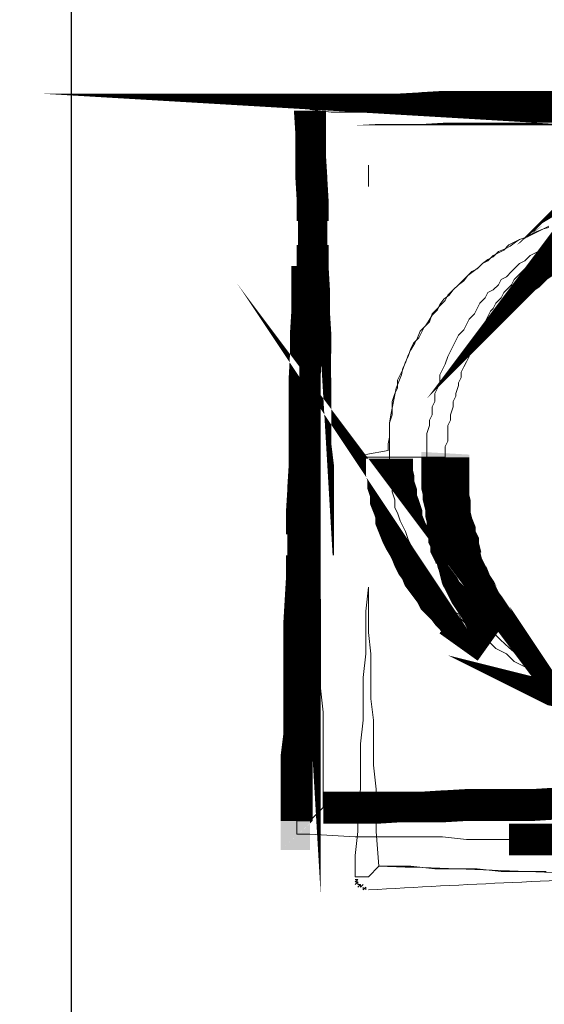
# Model space of a CAD drawing. Header units: millimetres. Extents: x 884 to 1304, y -359 to 61.
# Tile 4 of 10: x 1189 to 1198, y -322 to -306. Entities that reach past the tile are written whole.
import ezdxf

# ---------------------------------------------------------------- set-up
doc = ezdxf.new("R2010")
doc.units = ezdxf.units.MM
doc.header["$XCLIPFRAME"] = 2
doc.layers.add('PDF_A-TABELKA', color=7, linetype='Continuous')
doc.layers.add('SQ_TAB TEKST', color=8, linetype='Continuous', lineweight=0)
picture_1 = doc.add_image_def('image1.png', size_in_pixel=(6490, 4735))

# ---------------------------------------------------------------- blocks, each defined once
blk = doc.blocks.new('tabelka')
at = {"layer": 'PDF_A-TABELKA', "lineweight": 25}
for points in [[(26628.50208058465, -28113.82220847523), (26628.50208058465, -27397.28164136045), (25541.97586470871, -27397.28164136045), (25541.97586470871, -28113.82220847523)], [(25541.97586470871, -27397.28164136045), (25541.97586470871, -28019.86922507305)], [(25599.09415145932, -27705.03838041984), (25599.09415145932, -27705.03838041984)]]:
    blk.add_lwpolyline(points, dxfattribs=at)
at = {"layer": 'PDF_A-TABELKA', "lineweight": 0}
for points, format in [([(25580.33889312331, -27648.98573334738, 5.115070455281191, 5.115070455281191, 0), (25580.33889312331, -27652.60890825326, 4.688814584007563, 4.688814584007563, 0), (25580.55202105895, -27656.0189552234, 5.115070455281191, 5.115070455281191, 0), (25580.55202105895, -27659.64213012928, 5.115070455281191, 5.115070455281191, 0), (25580.76514899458, -27663.26530503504, 5.115070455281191, 5.115070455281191, 0), (25580.76514899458, -27666.67535200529, 4.688814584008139, 4.688814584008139, 0), (25580.76514899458, -27670.5116548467, 5.115070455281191, 5.115070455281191, 0), (25580.76514899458, -27673.92170181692, 5.115070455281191, 5.115070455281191, 0), (25580.97827693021, -27677.54487672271, 5.115070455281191, 5.115070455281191, 0), (25580.97827693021, -27681.16805162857, 5.115070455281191, 5.115070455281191, 0), (25581.19140486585, -27684.57809859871, 5.115070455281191, 5.115070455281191, 0), (25581.19140486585, -27687.98814556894, 5.075571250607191, 5.075571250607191, 0), (25581.19140486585, -27691.82444841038, 5.115070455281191, 5.115070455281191, 0), (25581.19140486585, -27695.23449538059, 5.115070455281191, 5.115070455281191, 0), (25581.19140486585, -27699.07079822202, 5.115070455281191, 5.115070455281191, 0), (25581.19140486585, -27702.48084519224, 5.115070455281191, 5.115070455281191, 0), (25581.61766073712, -27705.8908921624, 5.115070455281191, 5.115070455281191, 0), (25581.61766073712, -27709.72719500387, 5.115070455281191, 5.115070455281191, 0), (25581.61766073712, -27713.13724197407, 5.115070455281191, 5.115070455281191, 0), (25581.61766073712, -27716.97354481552, 5.115070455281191, 5.115070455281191, 0), (25581.61766073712, -27720.38359178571, 4.688814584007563, 4.688814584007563, 0), (25581.61766073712, -27723.79363875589, 5.115070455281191, 5.115070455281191, 0), (25581.83078867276, -27727.41681366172, 5.115070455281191, 5.115070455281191, 0), (25582.04391660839, -27731.03998856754, 0, 0, 0), (25582.04391660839, -27734.45003553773, 0, 0, 0), (25582.04391660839, -27738.28633837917, 0, 0, 0), (25582.04391660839, -27741.69638534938, 0, 0, 0), (25582.25704454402, -27745.31956025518, 0, 0, 0), (25582.25704454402, -27748.94273516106, 0, 0, 0), (25582.47017247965, -27752.35278213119, 0, 0, 0), (25582.47017247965, -27755.97595703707, 0, 0, 0), (25582.47017247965, -27760.87789955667, 5.115070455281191, 5.115070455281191, 0), (25587.58524293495, -27760.87789955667, 5.115070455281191, 5.115070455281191, 0), (25590.99528990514, -27760.87789955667, 5.115070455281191, 5.115070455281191, 0), (25594.8315927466, -27760.87789955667, 4.688814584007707, 4.688814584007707, 0), (25598.24163971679, -27760.66477162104, 5.115070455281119, 5.115070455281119, 0), (25601.86481462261, -27760.66477162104, 5.115070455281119, 5.115070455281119, 0), (25605.48798952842, -27760.4516436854, 5.115070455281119, 5.115070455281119, 0), (25608.89803649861, -27760.4516436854, 5.115070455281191, 5.115070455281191, 0), (25612.30808346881, -27760.4516436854, 5.115070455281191, 5.115070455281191, 0), (25616.14438631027, -27760.4516436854, 5.115070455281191, 5.115070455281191, 0), (25619.55443328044, -27760.23851574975, 5.115070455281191, 5.115070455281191, 0), (25623.39073612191, -27760.02538781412, 5.115070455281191, 5.115070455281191, 0)], "xyseb"), ([(25623.39073612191, -27649.62511715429, 4.688814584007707, 4.688814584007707, 0), (25619.55443328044, -27649.62511715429, 5.115070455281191, 5.115070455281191, 0), (25616.14438631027, -27649.62511715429, 5.115070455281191, 5.115070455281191, 0), (25612.30808346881, -27649.62511715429, 5.115070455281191, 5.115070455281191, 0), (25608.89803649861, -27649.62511715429, 0, 0, 0), (25605.48798952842, -27649.41198921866, 0, 0, 0), (25601.86481462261, -27649.41198921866, 0, 0, 0), (25598.24163971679, -27649.19886128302, 0, 0, 0), (25594.8315927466, -27649.19886128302, 0, 0, 0), (25590.99528990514, -27649.19886128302, 0, 0, 0), (25587.58524293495, -27649.19886128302, 0, 0, 0), (25583.96206802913, -27648.98573334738, 0, 0, 0), (25580.33889312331, -27648.77260541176, 5.115070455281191, 5.115070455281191, 0), (25583.96206802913, -27648.77260541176, 5.115070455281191, 5.115070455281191, 0), (25587.58524293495, -27648.77260541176, 5.115070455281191, 5.115070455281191, 0), (25590.99528990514, -27648.77260541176, 4.688814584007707, 4.688814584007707, 0), (25594.8315927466, -27648.55947747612, 5.115070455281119, 5.115070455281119, 0), (25598.24163971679, -27648.55947747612, 5.115070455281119, 5.115070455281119, 0), (25601.86481462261, -27648.34634954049, 5.115070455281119, 5.115070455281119, 0), (25605.48798952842, -27648.34634954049, 5.115070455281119, 5.115070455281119, 0), (25608.89803649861, -27648.34634954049, 5.115070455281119, 5.115070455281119, 0), (25612.30808346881, -27648.34634954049, 5.083785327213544, 5.083785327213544, 0), (25616.14438631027, -27648.34634954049, 5.115070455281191, 5.115070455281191, 0), (25619.55443328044, -27648.34634954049, 5.115070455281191, 5.115070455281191, 0), (25623.39073612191, -27647.92009366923, 5.115070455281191, 5.115070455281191, 0)], "xyseb"), ([(25578.20761376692, -27763.00917891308, 5.115070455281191, 5.115070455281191, 0), (25578.20761376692, -27759.59913194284, 5.115070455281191, 5.115070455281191, 0), (25578.20761376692, -27755.97595703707, 5.115070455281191, 5.115070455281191, 0), (25578.20761376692, -27752.35278213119, 5.075571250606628, 5.075571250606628, 0), (25578.63386963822, -27748.94273516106, 5.115070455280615, 5.115070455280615, 0), (25578.63386963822, -27745.31956025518, 5.115070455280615, 5.115070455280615, 0), (25578.63386963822, -27741.69638534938, 5.115070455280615, 5.115070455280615, 0), (25578.63386963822, -27738.28633837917, 5.115070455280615, 5.115070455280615, 0), (25578.63386963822, -27734.45003553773, 5.115070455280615, 5.115070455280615, 0), (25578.63386963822, -27731.03998856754, 5.115070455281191, 5.115070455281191, 0), (25578.84699757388, -27727.41681366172, 5.115070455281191, 5.115070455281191, 0), (25579.06012550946, -27723.79363875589, 5.115070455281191, 5.115070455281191, 0), (25579.06012550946, -27720.38359178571, 4.688814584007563, 4.688814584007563, 0), (25579.06012550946, -27716.97354481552, 5.115070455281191, 5.115070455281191, 0), (25579.06012550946, -27713.13724197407, 5.115070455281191, 5.115070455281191, 0), (25579.27325344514, -27709.72719500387, 5.115070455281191, 5.115070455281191, 0), (25579.27325344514, -27705.8908921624, 4.688814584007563, 4.688814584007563, 0), (25579.48638138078, -27702.48084519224, 5.115070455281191, 5.115070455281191, 0), (25579.48638138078, -27699.07079822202, 5.115070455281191, 5.115070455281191, 0), (25579.48638138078, -27695.23449538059, 5.115070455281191, 5.115070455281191, 0), (25579.48638138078, -27691.82444841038, 5.115070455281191, 5.115070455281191, 0), (25579.69950931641, -27687.98814556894, 5.115070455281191, 5.115070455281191, 0), (25579.69950931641, -27684.57809859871, 5.115070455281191, 5.115070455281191, 0), (25579.912637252, -27681.16805162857, 5.115070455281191, 5.115070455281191, 0), (25579.912637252, -27677.54487672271, 5.115070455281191, 5.115070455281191, 0), (25579.912637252, -27673.92170181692, 0, 0, 0), (25579.912637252, -27670.5116548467, 0, 0, 0), (25579.912637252, -27666.67535200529, 0, 0, 0), (25579.912637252, -27663.26530503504, 0, 0, 0), (25580.33889312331, -27659.64213012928, 0, 0, 0), (25580.33889312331, -27656.0189552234, 0, 0, 0), (25580.33889312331, -27652.60890825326, 0, 0, 0), (25580.33889312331, -27649.19886128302, 0, 0, 0)], "xyseb"), ([(25621.89884057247, -27669.01975929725, 7.815724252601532, 7.815724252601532, 0), (25621.04632882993, -27669.44601516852, 7.625096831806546, 7.625096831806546, 0), (25619.98068915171, -27670.08539897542, 7.625096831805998, 7.625096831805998, 0), (25619.34130534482, -27670.72478278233, 7.243841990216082, 7.243841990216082, 0), (25618.48879360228, -27671.36416658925, 7.43446941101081, 7.43446941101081, 0), (25617.84940979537, -27671.79042246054, 7.246349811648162, 7.246349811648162, 0), (25617.21002598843, -27672.42980626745, 7.43446941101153, 7.43446941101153, 0), (25616.57064218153, -27672.85606213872, 7.246349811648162, 7.246349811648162, 0), (25615.71813043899, -27673.7085738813, 7.672605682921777, 7.672605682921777, 0), (25615.07874663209, -27674.13482975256, 7.246349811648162, 7.246349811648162, 0), (25614.43936282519, -27674.77421355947, 0, 0, 0), (25613.79997901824, -27675.626725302, 0, 0, 0), (25613.16059521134, -27676.26610910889, 0, 0, 0), (25612.52121140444, -27676.90549291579, 0, 0, 0), (25611.88182759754, -27677.54487672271, 0, 0, 0), (25611.45557172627, -27678.39738846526, 0, 0, 0), (25611.029315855, -27679.03677227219, 0, 0, 0), (25610.38993204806, -27679.88928401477, 0, 0, 0), (25609.96367617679, -27680.52866782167, 0, 0, 0), (25609.53742030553, -27681.3811795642, 0, 0, 0), (25608.89803649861, -27682.23369130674, 0, 0, 0), (25608.47178062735, -27682.65994717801, 0, 0, 0), (25608.04552475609, -27683.51245892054, 0, 0, 0), (25607.61926888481, -27684.36497066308, 0, 0, 0), (25607.1930130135, -27685.21748240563, 0, 0, 0), (25606.76675714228, -27685.85686621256, 0, 0, 0), (25606.34050127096, -27686.70937795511, 0, 0, 0), (25605.91424539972, -27687.56188969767, 0, 0, 0), (25605.70111746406, -27688.41440144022, 0, 0, 0), (25605.48798952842, -27689.26691318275, 0, 0, 0), (25605.06173365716, -27690.11942492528, 0, 0, 0), (25604.84860572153, -27690.75880873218, 0, 0, 0), (25604.42234985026, -27691.61132047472, 0, 0, 0), (25604.42234985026, -27692.46383221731, 0, 0, 0), (25603.99609397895, -27693.31634395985, 0, 0, 0), (25603.78296604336, -27694.16885570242, 0, 0, 0), (25603.56983810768, -27695.02136744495, 0, 0, 0), (25603.35671017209, -27695.66075125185, 0, 0, 0), (25603.14358223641, -27696.72639093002, 0, 0, 0), (25603.14358223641, -27697.57890267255, 0, 0, 0), (25602.93045430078, -27698.43141441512, 0, 0, 0), (25602.71732636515, -27699.28392615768, 0, 0, 0), (25602.5041984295, -27700.13643790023, 0, 0, 0), (25602.5041984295, -27701.20207757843, 0, 0, 0), (25602.29107049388, -27702.05458932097, 0, 0, 0), (25602.29107049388, -27702.9071010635, 0, 0, 0), (25598.45476765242, -27702.9071010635, 0, 0, 0)], "xyseb"), ([(25636.6046681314, -27744.68017644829, -0.4142135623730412), (25599.09415145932, -27705.03838041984), (25599.09415145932, -27704.1858686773), (25599.09415145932, -27702.9071010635), (25599.09415145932, -27702.05458932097), (25599.09415145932, -27700.77582170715), (25599.52040733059, -27699.49705409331), (25599.52040733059, -27698.64454235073), (25599.94666320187, -27697.79203060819), (25599.94666320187, -27696.51326299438), (25600.37291907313, -27695.66075125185), (25600.37291907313, -27694.38198363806), (25600.79917494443, -27693.52947189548), (25601.22543081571, -27692.67696015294), (25601.22543081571, -27691.39819253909), (25601.65168668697, -27690.54568079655), (25602.07794255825, -27689.69316905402), (25602.5041984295, -27688.41440144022), (25602.93045430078, -27687.56188969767), (25603.35671017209, -27686.70937795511), (25603.78296604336, -27685.85686621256), (25604.20922191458, -27685.00435447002), (25605.06173365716, -27684.15184272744), (25605.48798952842, -27683.2993309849), (25605.91424539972, -27682.44681924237), (25606.76675714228, -27681.59430749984), (25607.1930130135, -27680.74179575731), (25607.61926888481, -27679.88928401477), (25608.47178062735, -27679.03677227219), (25608.89803649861, -27678.18426052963), (25609.7505482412, -27677.75800465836), (25610.60305998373, -27676.90549291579), (25611.029315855, -27676.05298117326), (25611.88182759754, -27675.626725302), (25612.73433934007, -27674.77421355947), (25613.5868510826, -27673.92170181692), (25614.01310695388, -27673.49544594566), (25614.86561869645, -27673.06919007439), (25615.71813043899, -27672.21667833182), (25616.57064218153, -27671.79042246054), (25617.42315392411, -27671.36416658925), (25618.27566566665, -27670.5116548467)], "xyb"), ([(25602.07794255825, -27704.61212454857, 7.672605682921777, 7.672605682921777, 0), (25602.07794255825, -27705.67776422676, 7.672605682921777, 7.672605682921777, 0), (25602.07794255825, -27706.53027596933, 7.672605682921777, 7.672605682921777, 0), (25602.07794255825, -27707.59591564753, 7.672605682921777, 7.672605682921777, 0), (25602.07794255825, -27708.44842739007, 7.672605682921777, 7.672605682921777, 0), (25602.07794255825, -27709.3009391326, 7.672605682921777, 7.672605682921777, 0), (25602.07794255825, -27710.15345087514, 7.246349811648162, 7.246349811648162, 0), (25602.29107049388, -27711.00596261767, 7.672605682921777, 7.672605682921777, 0), (25602.29107049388, -27711.85847436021, 7.246349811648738, 7.246349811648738, 0), (25602.5041984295, -27712.71098610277, 7.246349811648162, 7.246349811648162, 0), (25602.5041984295, -27713.77662578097, 7.243841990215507, 7.243841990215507, 0), (25602.71732636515, -27714.62913752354, 7.246349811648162, 7.246349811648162, 0), (25602.71732636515, -27715.48164926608, 7.625096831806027, 7.625096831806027, 0), (25603.14358223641, -27716.54728894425, 7.625096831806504, 7.625096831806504, 0), (25603.14358223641, -27717.39980068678, 7.625096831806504, 7.625096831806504, 0), (25603.56983810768, -27718.25231242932, 7.815724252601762, 7.815724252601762, 0), (25603.56983810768, -27719.10482417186, 7.625096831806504, 7.625096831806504, 0), (25603.99609397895, -27719.95733591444, 7.535210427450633, 7.535210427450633, 0), (25604.20922191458, -27720.80984765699, 7.243841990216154, 7.243841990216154, 0), (25604.42234985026, -27721.66235939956, 7.053214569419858, 7.053214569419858, 0), (25604.84860572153, -27722.51487114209, 7.535210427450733, 7.535210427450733, 0), (25605.06173365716, -27723.36738288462, 7.625096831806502, 7.625096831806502, 0), (25605.48798952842, -27724.43302256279, 7.233802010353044, 7.233802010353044, 0), (25605.91424539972, -27725.07240636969, 7.625096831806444, 7.625096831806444, 0), (25606.34050127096, -27725.92491811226, 7.625096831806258, 7.625096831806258, 0), (25606.76675714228, -27726.77742985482, 7.434469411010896, 7.434469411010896, 0), (25607.1930130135, -27727.41681366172, 7.246349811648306, 7.246349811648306, 0), (25607.61926888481, -27728.26932540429, 7.243841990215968, 7.243841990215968, 0), (25608.25865269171, -27729.12183714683, 7.246349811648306, 7.246349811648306, 0), (25608.68490856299, -27729.76122095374, 7.672605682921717, 7.672605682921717, 0), (25609.11116443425, -27730.61373269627, 7.672605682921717, 7.672605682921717, 0), (25609.7505482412, -27731.4662444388, 7.672605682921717, 7.672605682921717, 0), (25610.17680411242, -27732.10562824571, 0, 0, 0), (25610.81618791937, -27732.95813998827, 0, 0, 0), (25611.45557172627, -27733.59752379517, 0, 0, 0), (25612.09495553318, -27734.45003553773, 0, 0, 0), (25612.73433934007, -27735.08941934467, 0, 0, 0), (25613.5868510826, -27735.51567521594, 0, 0, 0), (25614.01310695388, -27736.36818695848, 0, 0, 0), (25614.86561869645, -27737.00757076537, 0, 0, 0), (25615.50500250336, -27737.43382663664, 0, 0, 0), (25616.3575142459, -27738.28633837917, 0, 0, 0), (25616.9968980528, -27738.71259425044, 0, 0, 0), (25617.84940979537, -27739.35197805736, 0, 0, 0), (25618.7019215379, -27739.77823392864, 0, 0, 0), (25619.76756121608, -27740.20448979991, 0, 0, 0), (25620.40694502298, -27740.84387360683, 0, 0, 0), (25621.25945676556, -27741.27012947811, 0, 0, 0), (25622.11196850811, -27741.69638534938, 0, 0, 0)], "xyseb"), ([(25636.17841226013, -27771.96055220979, 0.006241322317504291), (25589.7165222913, -27774.09183156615, -0.006241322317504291), (25636.17841226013, -27771.96055220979, 0.001087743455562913), (25591.42154577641, -27770.25552872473), (25590.99528990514, -27764.71420239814), (25590.99528990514, -27761.30415542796), (25590.99528990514, -27757.89410845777), (25590.56903403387, -27754.0578056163), (25590.56903403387, -27750.64775864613), (25590.56903403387, -27746.81145580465), (25590.14277816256, -27743.40140883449), (25590.14277816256, -27739.99136186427), (25590.14277816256, -27736.15505902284), (25589.7165222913, -27732.74501205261), (25589.7165222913, -27729.33496508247), (25589.7165222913, -27725.49866224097), (25589.29026642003, -27729.33496508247), (25589.29026642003, -27732.74501205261), (25589.29026642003, -27736.15505902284), (25588.86401054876, -27739.99136186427), (25588.86401054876, -27743.40140883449), (25588.86401054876, -27746.81145580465), (25588.43775467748, -27750.64775864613), (25588.43775467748, -27754.0578056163), (25588.43775467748, -27757.89410845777), (25588.01149880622, -27761.30415542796), (25588.01149880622, -27764.71420239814), (25587.58524293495, -27768.55050523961), (25587.58524293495, -27771.96055220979), (25588.01149880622, -27771.96055220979), (25587.58524293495, -27771.96055220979), (25589.7165222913, -27771.96055220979), (25591.42154577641, -27770.25552872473), (25596.53661623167, -27770.25552872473), (25600.37291907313, -27770.681784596), (25603.78296604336, -27770.681784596), (25607.1930130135, -27770.681784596), (25611.029315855, -27771.10804046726), (25614.43936282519, -27771.10804046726), (25618.27566566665, -27771.10804046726)], "xyb"), ([(25622.11196850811, -27741.69638534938, 7.233802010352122, 7.233802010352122, 0), (25621.25945676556, -27741.27012947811, 7.243841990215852, 7.243841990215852, 0), (25620.1938170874, -27741.05700154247, 7.535210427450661, 7.535210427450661, 0), (25619.34130534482, -27740.6307456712, 0, 0, 0), (25618.48879360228, -27740.41761773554, 0, 0, 0), (25617.6362818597, -27739.77823392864, 0, 0, 0), (25616.78377011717, -27739.35197805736, 0, 0, 0), (25615.93125837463, -27738.92572218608, 0, 0, 0), (25615.07874663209, -27738.49946631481, 0, 0, 0), (25614.22623488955, -27738.07321044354, 0, 0, 0), (25613.37372314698, -27737.22069870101, 0, 0, 0), (25612.52121140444, -27736.79444282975, 0, 0, 0), (25611.66869966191, -27736.36818695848, 0, 0, 0), (25611.029315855, -27735.72880315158, 0, 0, 0), (25610.17680411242, -27735.30254728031, 0, 0, 0), (25609.11116443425, -27734.45003553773, 0, 0, 0), (25608.47178062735, -27734.02377966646, 0, 0, 0), (25607.61926888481, -27733.38439585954, 0, 0, 0), (25606.97988507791, -27732.74501205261, 0, 0, 0)], "xyseb"), ([(25623.39073612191, -27766.20609794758, 5.115070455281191, 5.115070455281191, 0), (25619.55443328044, -27765.99297001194, 5.115070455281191, 5.115070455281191, 0), (25616.14438631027, -27765.99297001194, 5.115070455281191, 5.115070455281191, 0), (25612.30808346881, -27765.99297001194, 0, 0, 0), (25608.89803649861, -27765.99297001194, 0, 0, 0), (25605.48798952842, -27765.99297001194, 0, 0, 0), (25601.86481462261, -27765.56671414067, 0, 0, 0), (25598.24163971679, -27765.56671414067, 0, 0, 0), (25594.8315927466, -27765.56671414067, 0, 0, 0), (25590.99528990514, -27765.56671414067, 0, 0, 0), (25587.58524293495, -27765.56671414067, 0, 0, 0), (25580.33889312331, -27765.35358620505, 0, 0, 0)], "xyseb")]:
    blk.add_lwpolyline(points, format=format, dxfattribs=at)
for points in [[(25619.55443328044, -27649.62511715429), (25616.14438631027, -27649.62511715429), (25612.30808346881, -27649.62511715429), (25608.89803649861, -27649.62511715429), (25605.48798952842, -27649.19886128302), (25601.65168668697, -27649.19886128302), (25598.24163971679, -27649.19886128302), (25594.8315927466, -27649.19886128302), (25590.99528990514, -27649.19886128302), (25587.58524293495, -27649.19886128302), (25583.7489400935, -27649.19886128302), (25580.33889312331, -27648.77260541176), (25583.7489400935, -27648.77260541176), (25587.58524293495, -27648.77260541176), (25590.99528990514, -27648.77260541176), (25594.8315927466, -27648.77260541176), (25598.24163971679, -27648.77260541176), (25601.65168668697, -27648.34634954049), (25605.48798952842, -27648.34634954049), (25608.89803649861, -27648.34634954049), (25612.30808346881, -27648.34634954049), (25616.14438631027, -27648.34634954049), (25619.55443328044, -27648.34634954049)], [(25589.7165222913, -27661.13402567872), (25589.7165222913, -27657.72397870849), (25589.7165222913, -27661.13402567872)], [(25589.7165222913, -27661.13402567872), (25589.7165222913, -27657.72397870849), (25589.7165222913, -27661.13402567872)], [(25589.29026642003, -27704.1858686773), (25592.91344132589, -27703.54648487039), (25592.91344132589, -27702.48084519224), (25593.12656926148, -27701.41520551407), (25593.12656926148, -27700.13643790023), (25593.12656926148, -27699.07079822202), (25593.33969719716, -27697.79203060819), (25593.55282513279, -27696.72639093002), (25593.76595306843, -27695.66075125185), (25593.97908100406, -27694.59511157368), (25594.19220893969, -27693.52947189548), (25594.61846481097, -27692.46383221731), (25595.04472068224, -27691.39819253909), (25595.25784861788, -27690.33255286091), (25595.68410448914, -27689.48004111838), (25596.11036036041, -27688.20127350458), (25596.53661623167, -27687.34876176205), (25597.17600003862, -27686.28312208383), (25597.60225590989, -27685.43061034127), (25598.02851178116, -27684.36497066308), (25598.88102352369, -27683.51245892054), (25599.30727939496, -27682.87307511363), (25599.94666320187, -27681.80743543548), (25600.79917494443, -27680.95492369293), (25601.22543081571, -27680.1024119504), (25601.86481462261, -27679.24990020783), (25602.71732636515, -27678.61051640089), (25603.35671017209, -27677.75800465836), (25604.20922191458, -27676.90549291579), (25605.06173365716, -27676.26610910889), (25605.70111746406, -27675.41359736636), (25606.5536292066, -27674.77421355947), (25607.40614094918, -27674.13482975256), (25608.04552475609, -27673.49544594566), (25608.89803649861, -27672.85606213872), (25609.7505482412, -27672.42980626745), (25610.60305998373, -27671.5772945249), (25611.66869966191, -27671.15103865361), (25612.52121140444, -27670.72478278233), (25613.37372314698, -27670.08539897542), (25614.01310695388, -27669.65914310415), (25615.29187456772, -27669.23288723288), (25615.93125837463, -27668.80663136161), (25616.78377011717, -27668.38037549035), (25617.84940979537, -27667.95411961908), (25618.7019215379, -27667.74099168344)], [(25618.7019215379, -27671.36416658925), (25617.84940979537, -27671.79042246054), (25616.9968980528, -27672.21667833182), (25616.57064218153, -27673.06919007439), (25615.71813043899, -27673.49544594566), (25614.86561869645, -27674.34795768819), (25614.43936282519, -27674.77421355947), (25613.5868510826, -27675.626725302), (25613.16059521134, -27676.05298117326), (25612.73433934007, -27676.90549291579), (25611.88182759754, -27677.75800465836), (25611.45557172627, -27678.18426052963), (25611.029315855, -27679.03677227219), (25610.17680411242, -27679.88928401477), (25609.7505482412, -27680.74179575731), (25609.32429236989, -27681.16805162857), (25608.89803649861, -27682.0205633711), (25608.47178062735, -27682.87307511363), (25608.04552475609, -27683.72558685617), (25607.61926888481, -27684.57809859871), (25607.1930130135, -27685.00435447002), (25606.76675714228, -27685.85686621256), (25606.34050127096, -27686.70937795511), (25605.91424539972, -27687.56188969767), (25605.91424539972, -27688.41440144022), (25605.48798952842, -27689.26691318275), (25605.06173365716, -27690.11942492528), (25604.63547778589, -27690.97193666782), (25604.63547778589, -27691.82444841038), (25604.20922191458, -27692.67696015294), (25604.20922191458, -27693.10321602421), (25603.78296604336, -27694.38198363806), (25603.78296604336, -27694.80823950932), (25603.35671017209, -27695.66075125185), (25603.35671017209, -27696.51326299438), (25602.93045430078, -27697.79203060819), (25602.93045430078, -27698.64454235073), (25602.5041984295, -27699.49705409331), (25602.5041984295, -27700.34956583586), (25602.5041984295, -27701.20207757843), (25602.5041984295, -27702.05458932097), (25602.07794255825, -27702.9071010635), (25602.07794255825, -27703.75961280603), (25602.07794255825, -27704.61212454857), (25597.38912797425, -27704.61212454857), (25593.12656926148, -27704.61212454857), (25593.12656926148, -27703.75961280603), (25593.12656926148, -27702.48084519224), (25593.12656926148, -27701.20207757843), (25593.12656926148, -27700.34956583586), (25593.12656926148, -27699.07079822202), (25593.55282513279, -27697.79203060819), (25593.55282513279, -27696.93951886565), (25593.55282513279, -27695.66075125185), (25593.97908100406, -27694.38198363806), (25594.40533687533, -27693.52947189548), (25594.40533687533, -27692.25070428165), (25594.8315927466, -27691.39819253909), (25595.25784861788, -27690.54568079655), (25595.68410448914, -27689.26691318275), (25596.11036036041, -27688.41440144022), (25596.53661623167, -27687.13563382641), (25596.96287210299, -27686.28312208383), (25597.81538384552, -27685.43061034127), (25598.24163971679, -27684.57809859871), (25598.66789558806, -27683.72558685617), (25599.52040733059, -27682.87307511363), (25599.94666320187, -27681.59430749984), (25600.79917494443, -27680.74179575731), (25601.22543081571, -27680.31553988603), (25602.07794255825, -27679.46302814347), (25602.5041984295, -27678.61051640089), (25603.35671017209, -27677.75800465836), (25604.20922191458, -27676.90549291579), (25605.06173365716, -27676.05298117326), (25605.48798952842, -27675.626725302), (25606.34050127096, -27674.77421355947), (25607.1930130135, -27674.34795768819), (25608.04552475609, -27673.49544594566), (25608.89803649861, -27673.06919007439), (25609.7505482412, -27672.21667833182), (25610.60305998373, -27671.79042246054), (25611.45557172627, -27671.36416658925), (25612.30808346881, -27670.5116548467), (25613.16059521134, -27670.08539897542), (25614.01310695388, -27669.65914310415), (25615.29187456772, -27669.23288723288), (25616.14438631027, -27668.80663136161), (25616.9968980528, -27668.38037549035), (25617.84940979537, -27667.95411961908), (25618.7019215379, -27667.52786374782)], [(25596.96287210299, -27704.61212454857), (25589.29026642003, -27704.61212454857), (25596.96287210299, -27704.61212454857)], [(25618.7019215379, -27740.41761773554), (25617.84940979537, -27739.99136186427), (25616.57064218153, -27739.56510599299), (25615.71813043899, -27738.71259425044), (25614.86561869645, -27738.28633837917), (25614.01310695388, -27737.8600825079), (25613.16059521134, -27737.43382663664), (25612.73433934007, -27737.00757076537), (25611.88182759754, -27736.15505902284), (25611.029315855, -27735.72880315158), (25610.17680411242, -27735.30254728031), (25609.32429236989, -27734.45003553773), (25608.47178062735, -27734.02377966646), (25607.61926888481, -27733.1712679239), (25606.76675714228, -27732.74501205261), (25606.34050127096, -27731.89250031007), (25605.48798952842, -27731.4662444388), (25604.63547778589, -27730.61373269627), (25604.20922191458, -27729.76122095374), (25603.35671017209, -27729.33496508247), (25602.5041984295, -27728.48245333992), (25602.07794255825, -27727.62994159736), (25601.22543081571, -27726.77742985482), (25600.79917494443, -27725.92491811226), (25599.94666320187, -27725.07240636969), (25599.52040733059, -27724.21989462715), (25599.09415145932, -27723.36738288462), (25598.24163971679, -27722.51487114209), (25597.81538384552, -27721.66235939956), (25597.38912797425, -27720.80984765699), (25596.96287210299, -27719.53108004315), (25596.53661623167, -27718.67856830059), (25596.11036036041, -27717.82605655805), (25595.68410448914, -27716.54728894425), (25595.25784861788, -27715.69477720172), (25594.8315927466, -27714.84226545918), (25594.40533687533, -27713.56349784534), (25593.97908100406, -27712.71098610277), (25593.97908100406, -27711.43221848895), (25593.55282513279, -27710.15345087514), (25593.55282513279, -27709.3009391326), (25593.12656926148, -27708.02217151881), (25593.12656926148, -27707.16965977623), (25593.12656926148, -27704.61212454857), (25592.70031339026, -27704.61212454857), (25593.12656926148, -27704.61212454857), (25597.38912797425, -27704.61212454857), (25602.07794255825, -27704.61212454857), (25602.07794255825, -27705.46463629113), (25602.07794255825, -27706.74340390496), (25602.07794255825, -27707.59591564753), (25602.07794255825, -27708.44842739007), (25602.07794255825, -27709.3009391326), (25602.07794255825, -27710.15345087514), (25602.07794255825, -27711.00596261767), (25602.5041984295, -27711.85847436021), (25602.5041984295, -27712.71098610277), (25602.5041984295, -27713.56349784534), (25602.5041984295, -27714.84226545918), (25602.93045430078, -27715.69477720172), (25602.93045430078, -27716.54728894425), (25603.35671017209, -27717.39980068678), (25603.35671017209, -27718.25231242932), (25603.78296604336, -27719.10482417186), (25603.78296604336, -27719.95733591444), (25604.20922191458, -27720.80984765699), (25604.63547778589, -27721.66235939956), (25604.63547778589, -27722.51487114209), (25605.06173365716, -27723.36738288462), (25605.48798952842, -27724.21989462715), (25605.91424539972, -27725.07240636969), (25606.34050127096, -27725.92491811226), (25606.76675714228, -27726.77742985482), (25607.1930130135, -27727.62994159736), (25607.61926888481, -27728.48245333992), (25608.04552475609, -27729.33496508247), (25608.47178062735, -27729.76122095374), (25609.32429236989, -27730.61373269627), (25609.7505482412, -27731.4662444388), (25610.17680411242, -27732.31875618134), (25611.029315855, -27732.74501205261), (25611.45557172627, -27733.59752379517), (25612.30808346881, -27734.45003553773), (25612.73433934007, -27734.876291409), (25613.5868510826, -27735.72880315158), (25614.01310695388, -27736.15505902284), (25614.86561869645, -27737.00757076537), (25615.71813043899, -27737.43382663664), (25616.57064218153, -27738.28633837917), (25616.9968980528, -27738.71259425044), (25617.84940979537, -27739.13885012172), (25618.7019215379, -27739.56510599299)], [(25619.55443328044, -27765.99297001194), (25616.14438631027, -27765.99297001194), (25612.30808346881, -27765.99297001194), (25608.89803649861, -27765.99297001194), (25605.48798952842, -27765.99297001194), (25601.65168668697, -27765.56671414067), (25598.24163971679, -27765.56671414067), (25594.8315927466, -27765.56671414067), (25590.99528990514, -27765.56671414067), (25587.58524293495, -27765.56671414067), (25580.33889312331, -27765.14045826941), (25578.20761376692, -27765.14045826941), (25578.20761376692, -27763.00917891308), (25580.33889312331, -27763.00917891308), (25582.47017247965, -27760.87789955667), (25587.58524293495, -27760.87789955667), (25590.99528990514, -27760.87789955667), (25594.8315927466, -27760.87789955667), (25598.24163971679, -27760.4516436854), (25601.65168668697, -27760.4516436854), (25605.48798952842, -27760.4516436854), (25608.89803649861, -27760.4516436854), (25612.30808346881, -27760.4516436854), (25616.14438631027, -27760.4516436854), (25619.55443328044, -27760.4516436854)], [(25589.29026642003, -27774.09183156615), (25589.29026642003, -27773.66557569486), (25589.29026642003, -27774.09183156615)], [(25589.29026642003, -27774.09183156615), (25589.29026642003, -27773.66557569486), (25589.29026642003, -27774.09183156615)]]:
    blk.add_lwpolyline(points, dxfattribs=at)
for points in [[(25580.33889312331, -27763.00917891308), (25578.20761376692, -27763.00917891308), (25578.20761376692, -27759.59913194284), (25578.20761376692, -27755.76282910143), (25578.20761376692, -27752.35278213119), (25578.63386963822, -27748.94273516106), (25578.63386963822, -27745.53268819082), (25578.63386963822, -27741.69638534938), (25578.63386963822, -27738.28633837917), (25578.63386963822, -27734.45003553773), (25578.63386963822, -27731.03998856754), (25579.06012550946, -27727.62994159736), (25579.06012550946, -27723.79363875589), (25579.06012550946, -27720.38359178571), (25579.06012550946, -27716.97354481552), (25579.06012550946, -27713.13724197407), (25579.48638138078, -27709.72719500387), (25579.48638138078, -27705.8908921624), (25579.48638138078, -27702.48084519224), (25579.48638138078, -27699.07079822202), (25579.48638138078, -27695.23449538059), (25579.48638138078, -27691.82444841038), (25579.48638138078, -27687.98814556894), (25579.48638138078, -27684.57809859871), (25579.912637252, -27681.16805162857), (25579.912637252, -27677.33174878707), (25579.912637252, -27673.92170181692), (25579.912637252, -27670.5116548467), (25579.912637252, -27666.67535200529), (25579.912637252, -27663.26530503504), (25580.33889312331, -27659.42900219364), (25580.33889312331, -27656.0189552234), (25580.33889312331, -27652.60890825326), (25580.33889312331, -27649.19886128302), (25580.33889312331, -27652.60890825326), (25580.76514899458, -27656.0189552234), (25580.76514899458, -27659.42900219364), (25580.76514899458, -27663.26530503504), (25580.76514899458, -27666.67535200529), (25580.76514899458, -27670.5116548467), (25580.76514899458, -27673.92170181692), (25580.76514899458, -27677.33174878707), (25580.76514899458, -27681.16805162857), (25581.19140486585, -27684.57809859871), (25581.19140486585, -27687.98814556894), (25581.19140486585, -27691.82444841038), (25581.19140486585, -27695.23449538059), (25581.19140486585, -27699.07079822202), (25581.19140486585, -27702.48084519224), (25581.61766073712, -27705.8908921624), (25581.61766073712, -27709.72719500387), (25581.61766073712, -27713.13724197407), (25581.61766073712, -27716.97354481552), (25581.61766073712, -27720.38359178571), (25581.61766073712, -27723.79363875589), (25582.04391660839, -27727.62994159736), (25582.04391660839, -27731.03998856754), (25582.04391660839, -27734.45003553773), (25582.04391660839, -27738.28633837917), (25582.04391660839, -27741.69638534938), (25582.47017247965, -27745.53268819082), (25582.47017247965, -27748.94273516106), (25582.47017247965, -27752.35278213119), (25582.47017247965, -27755.76282910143), (25582.47017247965, -27760.87789955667)], [(25589.7165222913, -27771.96055220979), (25587.58524293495, -27771.96055220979), (25587.58524293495, -27768.55050523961), (25588.01149880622, -27764.71420239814), (25588.01149880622, -27761.30415542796), (25588.43775467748, -27757.89410845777), (25588.43775467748, -27754.0578056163), (25588.43775467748, -27750.64775864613), (25588.86401054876, -27746.81145580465), (25588.86401054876, -27743.40140883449), (25588.86401054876, -27739.99136186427), (25589.29026642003, -27736.15505902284), (25589.29026642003, -27732.74501205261), (25589.29026642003, -27729.33496508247), (25589.7165222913, -27725.49866224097), (25589.7165222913, -27729.33496508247), (25589.7165222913, -27732.74501205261), (25590.14277816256, -27736.15505902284), (25590.14277816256, -27739.99136186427), (25590.14277816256, -27743.40140883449), (25590.56903403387, -27746.81145580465), (25590.56903403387, -27750.64775864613), (25590.56903403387, -27754.0578056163), (25590.99528990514, -27757.89410845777), (25590.99528990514, -27761.30415542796), (25590.99528990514, -27764.71420239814), (25591.42154577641, -27770.25552872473)], [(25588.01149880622, -27772.38680808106), (25587.58524293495, -27772.38680808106), (25588.01149880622, -27772.38680808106), (25587.58524293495, -27772.81306395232), (25588.01149880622, -27772.81306395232), (25587.58524293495, -27772.81306395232), (25588.01149880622, -27772.38680808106), (25587.58524293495, -27772.38680808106)], [(25587.58524293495, -27773.23931982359), (25588.01149880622, -27772.81306395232), (25588.01149880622, -27773.23931982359), (25588.43775467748, -27773.23931982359), (25588.01149880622, -27773.23931982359), (25588.01149880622, -27772.81306395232)], [(25588.01149880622, -27773.66557569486), (25588.43775467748, -27773.23931982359), (25588.43775467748, -27773.66557569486), (25588.86401054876, -27773.23931982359), (25588.43775467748, -27773.66557569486), (25588.43775467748, -27773.23931982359)], [(25588.86401054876, -27773.66557569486), (25588.86401054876, -27774.09183156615), (25589.29026642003, -27773.66557569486), (25588.86401054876, -27774.09183156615)]]:
    blk.add_lwpolyline(points, close=True, dxfattribs=at)
at = {"layer": 'PDF_A-TABELKA', "lineweight": 0, "const_width": 7.535210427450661}
blk.add_lwpolyline([(25604.20922191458, -27735.08941934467), (25606.34050127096, -27732.10562824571), (25605.48798952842, -27731.25311650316), (25604.63547778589, -27730.61373269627), (25603.99609397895, -27729.76122095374), (25603.35671017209, -27729.12183714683), (25602.71732636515, -27728.26932540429), (25602.07794255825, -27727.62994159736), (25601.22543081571, -27726.77742985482), (25600.79917494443, -27725.92491811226), (25600.15979113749, -27725.07240636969), (25599.52040733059, -27724.21989462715), (25598.88102352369, -27723.36738288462), (25598.45476765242, -27722.30174320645), (25597.81538384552, -27721.44923146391), (25597.38912797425, -27720.59671972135), (25596.96287210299, -27719.53108004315), (25596.53661623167, -27718.67856830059), (25595.89723242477, -27717.61292862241), (25595.4709765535, -27716.76041687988), (25595.04472068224, -27715.69477720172), (25594.61846481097, -27714.62913752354), (25594.61846481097, -27713.77662578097), (25594.19220893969, -27712.49785816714), (25593.76595306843, -27711.43221848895), (25593.76595306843, -27710.36657881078), (25593.33969719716, -27709.08781119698), (25593.33969719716, -27708.02217151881), (25593.12656926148, -27707.16965977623), (25593.12656926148, -27704.8252524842)], dxfattribs=at)
at = {"layer": 'PDF_A-TABELKA', "transparency": 33554559}
for points in [[(25605.91424539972, -27704.1858686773), (25598.24163971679, -27703.75961280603), (25605.91424539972, -27705.03838041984)], [(25598.24163971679, -27703.75961280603), (25605.91424539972, -27705.03838041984), (25598.24163971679, -27704.61212454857)], [(25575.65007853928, -27767.69799349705), (25575.65007853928, -27763.00917891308), (25580.76514899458, -27763.00917891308)], [(25580.33889312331, -27763.43543478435), (25580.33889312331, -27767.69799349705), (25575.65007853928, -27767.69799349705)], [(25580.33889312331, -27763.43543478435), (25580.76514899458, -27763.00917891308), (25580.33889312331, -27763.00917891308)]]:
    blk.add_solid(points, dxfattribs=at)

msp = doc.modelspace()

# ---------------------------------------------------------------- block references
at = {"layer": 'SQ_TAB TEKST', "lineweight": 35, "xscale": 0.1, "yscale": 0.1, "zscale": 0.1}
msp.add_blockref('tabelka', (-1364.032130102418, 2457.259845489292), dxfattribs=at)

# ---------------------------------------------------------------- pictures from other files: only their frames are drawn
at = {"color": 18, "ltscale": 2, "true_color": 0x000000}
image = msp.add_image(picture_1, insert=(893.8180779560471, 55.87762464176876), size_in_units=(412.605780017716, 301.030565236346), rotation=-90.00000000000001, dxfattribs=at)
image.set_boundary_path([(-0.5, 73.16324942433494), (6448.5129049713, 4734.499999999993)])

doc.saveas('drawing.dxf')
